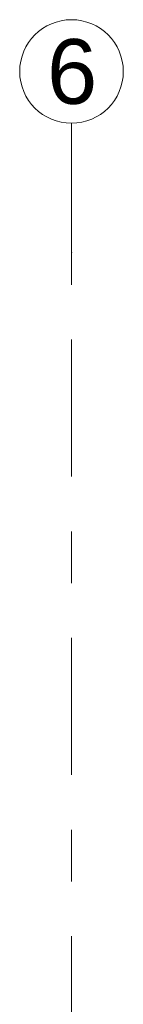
# Model space of a CAD drawing. Header units: metres. Extents: x -3.6 to 84.5, y -11 to 16.8.
# Tile 153 of 256: x 18.43 to 18.63, y 14.903 to 16.805. Entities that reach past the tile are written whole.
import ezdxf

# ---------------------------------------------------------------- set-up
doc = ezdxf.new("R2010")
doc.units = ezdxf.units.M
doc.header["$MEASUREMENT"] = 0
doc.linetypes.add('Strichlinie doppelt', pattern=[0.546806, 0.264583, -0.105833, 0.070556, -0.105833])
doc.layers.add('451 - Universal.Achsen Raster', color=7, linetype='Continuous')
doc.styles.add('ERSTELLTER_STIL_2', font='txt')

msp = doc.modelspace()

# ---------------------------------------------------------------- linework, layer by layer
at = {"layer": '451 - Universal.Achsen Raster', "color": 160, "linetype": 'Strichlinie doppelt', "lineweight": 9, "true_color": 0x3232ff}
for p, q in [((18.53, 16.355), (18.53, 16.605)), ((18.53, -10.585), (18.53, 16.355))]:
    msp.add_line(p, q, dxfattribs=at)
at = {"layer": '451 - Universal.Achsen Raster', "color": 160, "linetype": 'Continuous', "lineweight": 9, "true_color": 0x3232ff}
msp.add_circle((18.53, 16.705), 0.1, dxfattribs=at)
at = {"layer": '451 - Universal.Achsen Raster', "color": 160, "linetype": 'Strichlinie doppelt', "lineweight": 9, "true_color": 0x3232ff}
msp.add_point((18.53, 16.355), dxfattribs=at)
msp.add_point((18.53, 16.355), dxfattribs=at)

# ---------------------------------------------------------------- texts
at = {"layer": '451 - Universal.Achsen Raster', "color": 160, "lineweight": 9, "true_color": 0x3232ff, "insert": (18.4826, 16.7675), "char_height": 0.125, "attachment_point": 1, "style": 'ERSTELLTER_STIL_2'}
msp.add_mtext('\\A1;{\\pql;\\pt0;\\fArial|b0|i0|c0|p38;6}', dxfattribs=at)

doc.saveas('drawing.dxf')
